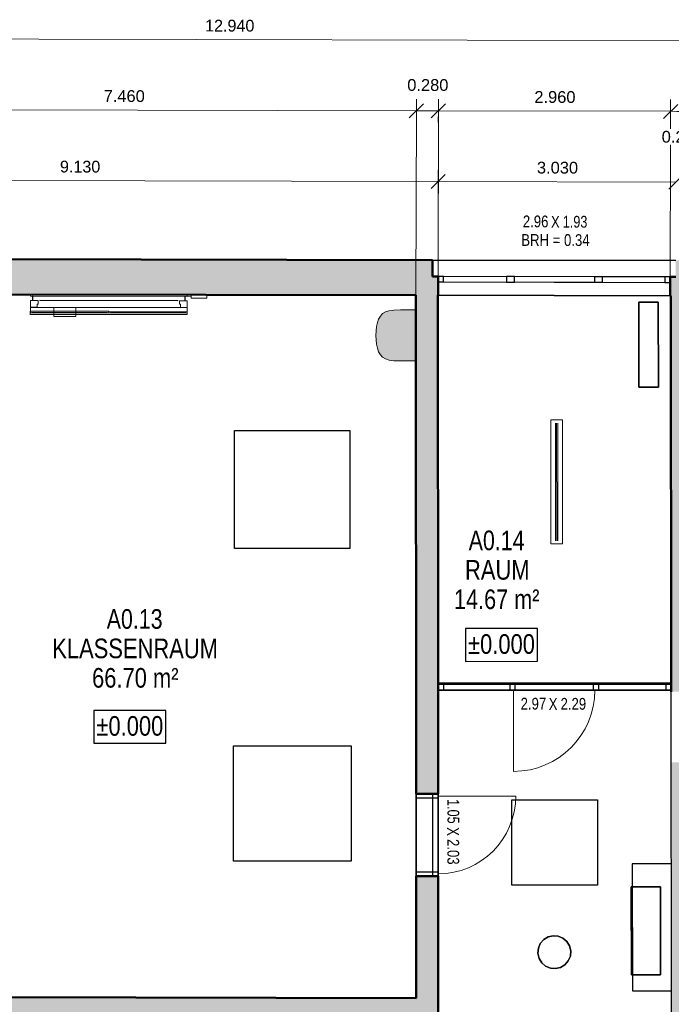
# Model space of a CAD drawing. Header units: metres. Extents: x 0 to 0.84, y 0 to 0.594.
# Tile 11 of 29: x 0.121 to 0.205, y 0.311 to 0.437. Entities that reach past the tile are written whole.
import ezdxf

# ---------------------------------------------------------------- set-up
doc = ezdxf.new("R2010")
doc.units = ezdxf.units.M
doc.linetypes.add('Cerchovana 2 tecky 4x', pattern=[1.25, 0.5, -0.15, 0.15, -0.15, 0.15, -0.15])
doc.linetypes.add('Teckovana 0.5x', pattern=[0.04, 0, -0.04])
for name, color, linetype, lineweight in [('Beschriften', 7, 'Continuous', 25), ('Bodenfläche', 7, 'Continuous', 25), ('Deckenfläche', 7, 'Continuous', 25), ('Elektro', 6, 'Continuous', 25), ('Fenster', 7, 'Continuous', 25), ('Fensterbank', 5, 'Continuous', 25), ('Heizung', 6, 'Continuous', 25), ('Maßlinie 1_100', 7, 'Continuous', 25), ('Möblierung', 7, 'Continuous', 25), ('Raum', 7, 'Continuous', 25), ('Sanitär', 5, 'Continuous', 25), ('Seitenfläche', 7, 'Continuous', 25), ('Text 1_100', 7, 'Continuous', 25), ('Wand', 7, 'Continuous', 50), ('Wand Mauerwerk tragend', 7, 'Continuous', 70)]:
    doc.layers.add(name, color=color, linetype=linetype, lineweight=lineweight)
doc.styles.add('ARIAL', font='ARIAL.TTF')

msp = doc.modelspace()

# ---------------------------------------------------------------- hatches: boundary and pattern name
at = {"layer": 'Sanitär', "linetype": 'Continuous', "lineweight": 13, "true_color": 0xe3e3e3, "transparency": 33554687}
msp.add_hatch(color=254, dxfattribs=at).paths.add_polyline_path([(0.16773, 0.39371), (0.1681, 0.39349), (0.16855, 0.39334), (0.16915, 0.39327), (0.17, 0.39325), (0.17198, 0.39324), (0.17198, 0.39974), (0.17, 0.39974), (0.16914, 0.39972), (0.16854, 0.39964), (0.1681, 0.3995), (0.16773, 0.39927), (0.16744, 0.39896), (0.16722, 0.39858), (0.16706, 0.39812), (0.16696, 0.39761), (0.1669, 0.39706), (0.16688, 0.39649), (0.1669, 0.39593), (0.16696, 0.39538), (0.16706, 0.39487), (0.16722, 0.39441), (0.16744, 0.39402)])
at = {"layer": 'Wand', "linetype": 'Continuous', "lineweight": 18, "true_color": 0xa0a0a0, "transparency": 33554687}
h = msp.add_hatch(color=253, dxfattribs=at)
h.paths.add_polyline_path([(0.09739, 0.40174), (0.17409, 0.4016), (0.17409, 0.4061), (0.0974, 0.40624)])
h.paths.add_polyline_path([(0.20728, 0.40604), (0.20509, 0.40604), (0.20509, 0.40154), (0.20728, 0.40154)])
for points in [[(0.17479, 0.4016), (0.17479, 0.4033), (0.17479, 0.404), (0.17409, 0.404), (0.17409, 0.4033), (0.17409, 0.4016), (0.17478, 0.4016)], [(0.20509, 0.40154), (0.20509, 0.40324), (0.20509, 0.40394), (0.20439, 0.40395), (0.20439, 0.40325), (0.20439, 0.40155), (0.20448, 0.40155)], [(0.17483, 0.35221), (0.17479, 0.35221), (0.17479, 0.35131), (0.17483, 0.35131)], [(0.09732, 0.30833), (0.17201, 0.30815), (0.17201, 0.31205), (0.09732, 0.31223)]]:
    msp.add_hatch(color=253, dxfattribs=at).paths.add_polyline_path(points)
h = msp.add_hatch(color=253, dxfattribs=at)
h.paths.add_polyline_path([(0.17198, 0.4016), (0.172, 0.3381), (0.1748, 0.3381), (0.17478, 0.4016)])
h.paths.add_polyline_path([(0.17481, 0.30814), (0.1748, 0.3276), (0.172, 0.3276), (0.17201, 0.30815)])
h = msp.add_hatch(color=253, dxfattribs=at)
h.paths.add_polyline_path([(0.20448, 0.40155), (0.20453, 0.35111), (0.20733, 0.35111), (0.20728, 0.40154)])
h.paths.add_polyline_path([(0.20465, 0.21931), (0.20466, 0.20988), (0.20746, 0.20988), (0.20745, 0.21931)])
h.paths.add_polyline_path([(0.20742, 0.25631), (0.20741, 0.26859), (0.20461, 0.26859), (0.20462, 0.25631)])
h.paths.add_polyline_path([(0.20737, 0.3082), (0.20734, 0.34211), (0.20454, 0.34211), (0.20457, 0.3082)])
h.paths.add_polyline_path([(0.20458, 0.2992), (0.2046, 0.27959), (0.2074, 0.27959), (0.20738, 0.2992)])

# ---------------------------------------------------------------- linework, layer by layer
at = {"layer": 'Bodenfläche', "color": 7, "linetype": 'Continuous', "lineweight": 25, "transparency": 33554687}
for p, q in [((0.20455, 0.32919), (0.19955, 0.32919)), ((0.19955, 0.32919), (0.19956, 0.31299)), ((0.19956, 0.31299), (0.20456, 0.31299))]:
    msp.add_line(p, q, dxfattribs=at)
at = {"layer": 'Deckenfläche', "color": 7, "linetype": 'Cerchovana 2 tecky 4x', "lineweight": 25, "transparency": 33554687}
for p, q in [((0.17198, 0.4016), (0.10018, 0.40174)), ((0.17201, 0.31205), (0.17198, 0.4016)), ((0.14885, 0.38437), (0.16355, 0.38437)), ((0.14885, 0.36937), (0.14885, 0.38437)), ((0.16355, 0.38437), (0.16355, 0.36937)), ((0.16355, 0.36937), (0.14885, 0.36937)), ((0.20453, 0.35131), (0.17479, 0.35131)), ((0.17479, 0.35131), (0.17481, 0.30815)), ((0.20465, 0.21931), (0.20453, 0.35131)), ((0.14873, 0.34421), (0.16373, 0.34422)), ((0.14874, 0.32951), (0.14873, 0.34421)), ((0.16373, 0.34422), (0.16374, 0.32952)), ((0.18421, 0.33735), (0.19511, 0.33735)), ((0.18421, 0.32645), (0.18421, 0.33735)), ((0.19511, 0.33735), (0.19511, 0.32645)), ((0.16374, 0.32952), (0.14874, 0.32951)), ((0.19511, 0.32645), (0.18421, 0.32645)), ((0.10015, 0.31223), (0.17201, 0.31205))]:
    msp.add_line(p, q, dxfattribs=at)
at = {"layer": 'Elektro', "color": 7, "linetype": 'Continuous', "lineweight": 13, "transparency": 33554687}
for p, q in [((0.19065, 0.38573), (0.18915, 0.38573)), ((0.18915, 0.38573), (0.18917, 0.36993)), ((0.19065, 0.38573), (0.18915, 0.38573)), ((0.18915, 0.38573), (0.18917, 0.36993)), ((0.18915, 0.38573), (0.18915, 0.38573)), ((0.18977, 0.37033), (0.18975, 0.38533)), ((0.18977, 0.37033), (0.18975, 0.38533)), ((0.1899, 0.38533), (0.1899, 0.38533)), ((0.19007, 0.37033), (0.19005, 0.38533)), ((0.19067, 0.36993), (0.19065, 0.38573)), ((0.19067, 0.36993), (0.19065, 0.38573)), ((0.19065, 0.38573), (0.19065, 0.38573)), ((0.18992, 0.37033), (0.18992, 0.37033)), ((0.18917, 0.36993), (0.19067, 0.36993)), ((0.18917, 0.36993), (0.19067, 0.36993)), ((0.18917, 0.36993), (0.18917, 0.36993)), ((0.19067, 0.36993), (0.19067, 0.36993))]:
    msp.add_line(p, q, dxfattribs=at)
at = {"layer": 'Elektro', "color": 7, "linetype": 'Teckovana 0.5x', "lineweight": 13, "transparency": 33554687}
for p, q in [((0.18992, 0.37033), (0.1899, 0.38533)), ((0.18992, 0.37033), (0.1899, 0.38533)), ((0.19007, 0.37033), (0.19005, 0.38533))]:
    msp.add_line(p, q, dxfattribs=at)
at = {"layer": 'Elektro', "color": 7, "linetype": 'Continuous', "lineweight": 25, "transparency": 33554687}
for p, q in [((0.18826, 0.31953), (0.18882, 0.31987)), ((0.18882, 0.31987), (0.18826, 0.31953)), ((0.18882, 0.31987), (0.18946, 0.32002)), ((0.18946, 0.32002), (0.18882, 0.31987)), ((0.18882, 0.31987), (0.18882, 0.31987)), ((0.18946, 0.32002), (0.18946, 0.32002)), ((0.18946, 0.32002), (0.19012, 0.31997)), ((0.19012, 0.31997), (0.18946, 0.32002)), ((0.19012, 0.31997), (0.19012, 0.31997)), ((0.19012, 0.31997), (0.19072, 0.31971)), ((0.19072, 0.31971), (0.19012, 0.31997)), ((0.18758, 0.31843), (0.18783, 0.31904)), ((0.18783, 0.31904), (0.18758, 0.31843)), ((0.18783, 0.31904), (0.18826, 0.31953)), ((0.18826, 0.31953), (0.18783, 0.31904)), ((0.18783, 0.31904), (0.18783, 0.31904)), ((0.18826, 0.31953), (0.18826, 0.31953)), ((0.19072, 0.31971), (0.19072, 0.31971)), ((0.19072, 0.31971), (0.19122, 0.31928)), ((0.19122, 0.31928), (0.19072, 0.31971)), ((0.19122, 0.31928), (0.19122, 0.31928)), ((0.19122, 0.31928), (0.19156, 0.31872)), ((0.19156, 0.31872), (0.19122, 0.31928)), ((0.19156, 0.31872), (0.19156, 0.31872)), ((0.19156, 0.31872), (0.19171, 0.31808)), ((0.19171, 0.31808), (0.19156, 0.31872)), ((0.18752, 0.31778), (0.18758, 0.31843)), ((0.18758, 0.31843), (0.18752, 0.31778)), ((0.18767, 0.31714), (0.18752, 0.31778)), ((0.18752, 0.31778), (0.18752, 0.31778)), ((0.18752, 0.31778), (0.18767, 0.31714)), ((0.18758, 0.31843), (0.18758, 0.31843)), ((0.19166, 0.31742), (0.1914, 0.31682)), ((0.1914, 0.31682), (0.19166, 0.31742)), ((0.19171, 0.31808), (0.19166, 0.31742)), ((0.19166, 0.31742), (0.19171, 0.31808)), ((0.19166, 0.31742), (0.19166, 0.31742)), ((0.19171, 0.31808), (0.19171, 0.31808)), ((0.18801, 0.31657), (0.18767, 0.31714)), ((0.18767, 0.31714), (0.18767, 0.31714)), ((0.18767, 0.31714), (0.18801, 0.31657)), ((0.18851, 0.31614), (0.18801, 0.31657)), ((0.18801, 0.31657), (0.18801, 0.31657)), ((0.18801, 0.31657), (0.18851, 0.31614)), ((0.18911, 0.31589), (0.18851, 0.31614)), ((0.18851, 0.31614), (0.18851, 0.31614)), ((0.18851, 0.31614), (0.18911, 0.31589)), ((0.19097, 0.31632), (0.19041, 0.31598)), ((0.19041, 0.31598), (0.19097, 0.31632)), ((0.1914, 0.31682), (0.19097, 0.31632)), ((0.19097, 0.31632), (0.1914, 0.31682)), ((0.19097, 0.31632), (0.19097, 0.31632)), ((0.1914, 0.31682), (0.1914, 0.31682)), ((0.18977, 0.31583), (0.18911, 0.31589)), ((0.18911, 0.31589), (0.18911, 0.31589)), ((0.18911, 0.31589), (0.18977, 0.31583)), ((0.19041, 0.31598), (0.18977, 0.31583)), ((0.18977, 0.31583), (0.19041, 0.31598)), ((0.18977, 0.31583), (0.18977, 0.31583)), ((0.19041, 0.31598), (0.19041, 0.31598))]:
    msp.add_line(p, q, dxfattribs=at)
at = {"layer": 'Fenster', "color": 7, "linetype": 'Continuous', "lineweight": 25, "transparency": 33554687}
for points in [[(0.17549, 0.404), (0.17479, 0.404), (0.17479, 0.4033), (0.17549, 0.4033), (0.17549, 0.404)], [(0.18453, 0.40398), (0.18353, 0.40398), (0.18353, 0.40328), (0.18453, 0.40328), (0.18453, 0.40398)], [(0.19575, 0.40396), (0.19475, 0.40396), (0.19475, 0.40326), (0.19575, 0.40326), (0.19575, 0.40396)], [(0.20439, 0.40395), (0.20369, 0.40395), (0.20369, 0.40325), (0.20439, 0.40325), (0.20439, 0.40395)]]:
    msp.add_lwpolyline(points, dxfattribs=at)
at = {"layer": 'Fenster', "color": 7, "linetype": 'Continuous', "lineweight": 18, "transparency": 33554687}
for points in [[(0.17549, 0.4033), (0.18353, 0.40328), (0.18353, 0.40398), (0.17549, 0.404), (0.17549, 0.4033)], [(0.18453, 0.40398), (0.18453, 0.40328), (0.19475, 0.40326), (0.19475, 0.40396), (0.18453, 0.40398)], [(0.19575, 0.40396), (0.19575, 0.40326), (0.20369, 0.40325), (0.20369, 0.40395), (0.19575, 0.40396)]]:
    msp.add_lwpolyline(points, dxfattribs=at)
at = {"layer": 'Fensterbank', "color": 7, "linetype": 'Continuous', "lineweight": 18, "transparency": 33554687}
msp.add_line((0.17479, 0.4016), (0.20439, 0.40155), dxfattribs=at)
at = {"layer": 'Heizung', "color": 7, "linetype": 'Continuous', "lineweight": 25, "transparency": 33554687}
for p, q in [((0.20038, 0.38991), (0.20037, 0.40071)), ((0.20037, 0.40071), (0.20037, 0.40071)), ((0.20037, 0.40071), (0.20038, 0.38991)), ((0.20037, 0.40071), (0.20287, 0.40071)), ((0.20287, 0.40071), (0.20037, 0.40071)), ((0.20287, 0.40071), (0.20287, 0.40071)), ((0.20287, 0.40071), (0.20288, 0.38991)), ((0.20288, 0.38991), (0.20287, 0.40071)), ((0.20288, 0.38991), (0.20038, 0.38991)), ((0.20038, 0.38991), (0.20038, 0.38991)), ((0.20038, 0.38991), (0.20288, 0.38991)), ((0.20288, 0.38991), (0.20288, 0.38991)), ((0.19944, 0.31504), (0.19943, 0.32624)), ((0.19943, 0.32624), (0.19943, 0.32624)), ((0.19943, 0.32624), (0.19944, 0.31504)), ((0.19943, 0.32624), (0.20313, 0.32624)), ((0.20313, 0.32624), (0.19943, 0.32624)), ((0.20313, 0.32624), (0.20313, 0.32624)), ((0.20313, 0.32624), (0.20314, 0.31504)), ((0.20314, 0.31504), (0.20313, 0.32624)), ((0.20314, 0.31504), (0.19944, 0.31504)), ((0.19944, 0.31504), (0.19944, 0.31504)), ((0.19944, 0.31504), (0.20314, 0.31504)), ((0.20314, 0.31504), (0.20314, 0.31504))]:
    msp.add_line(p, q, dxfattribs=at)
at = {"layer": 'Maßlinie 1_100', "color": 7, "linetype": 'Continuous', "lineweight": 13, "transparency": 33554687}
for p, q in [((0.17203, 0.42511), (0.17203, 0.42661)), ((0.17484, 0.4251), (0.17484, 0.4266)), ((0.20444, 0.42504), (0.20444, 0.42654)), ((0.17203, 0.42511), (0.09744, 0.42527)), ((0.17293, 0.426), (0.17113, 0.42421)), ((0.17574, 0.426), (0.17393, 0.4242)), ((0.20534, 0.42593), (0.20353, 0.42414)), ((0.17203, 0.42511), (0.17203, 0.42361)), ((0.17484, 0.4251), (0.17203, 0.42511)), ((0.17484, 0.4251), (0.17483, 0.4236)), ((0.20444, 0.42504), (0.17484, 0.4251)), ((0.20444, 0.42504), (0.20443, 0.42354)), ((0.17572, 0.417), (0.17392, 0.4152)), ((0.17482, 0.4161), (0.17482, 0.4176)), ((0.20602, 0.41693), (0.20421, 0.41514)), ((0.17482, 0.4161), (0.08351, 0.4163)), ((0.17482, 0.4161), (0.17481, 0.4146)), ((0.20512, 0.41603), (0.17482, 0.4161))]:
    msp.add_line(p, q, dxfattribs=at)
at = {"layer": 'Maßlinie 1_100', "color": 7, "linetype": 'Teckovana 0.5x', "lineweight": 13, "transparency": 33554687}
for p, q in [((0.17203, 0.42511), (0.17198, 0.4016)), ((0.17484, 0.4251), (0.17479, 0.404)), ((0.20443, 0.42078), (0.20439, 0.40395)), ((0.17482, 0.4161), (0.17479, 0.404))]:
    msp.add_line(p, q, dxfattribs=at)
at = {"layer": 'Maßlinie 1_100', "color": 7, "linetype": 'Continuous', "lineweight": 13, "transparency": 33554687}
for points in [[(0.21295, 0.43402), (0.14404, 0.43417), (0.14404, 0.43417), (0.08355, 0.4343)], [(0.20733, 0.42503), (0.20564, 0.42503), (0.20564, 0.42503), (0.20523, 0.42503), (0.20523, 0.42503), (0.20444, 0.42504)]]:
    msp.add_lwpolyline(points, dxfattribs=at)
at = {"layer": 'Maßlinie 1_100', "color": 7, "linetype": 'Teckovana 0.5x', "lineweight": 13, "transparency": 33554687}
msp.add_lwpolyline([(0.20444, 0.42504), (0.20443, 0.42285), (0.20443, 0.42285), (0.20443, 0.42279)], dxfattribs=at)
at = {"layer": 'Möblierung', "color": 7, "linetype": 'Continuous', "lineweight": 13, "transparency": 33554687}
for p, q in [((0.12283, 0.40149), (0.12283, 0.40169)), ((0.12283, 0.40169), (0.14283, 0.40166)), ((0.14283, 0.40166), (0.12283, 0.40169)), ((0.12283, 0.40169), (0.12283, 0.40149)), ((0.12283, 0.40169), (0.12283, 0.40169)), ((0.12283, 0.40169), (0.12283, 0.40169)), ((0.12283, 0.40169), (0.14333, 0.40166)), ((0.14333, 0.40166), (0.12283, 0.40169)), ((0.12283, 0.40169), (0.12283, 0.40149)), ((0.12283, 0.40149), (0.12283, 0.40169)), ((0.14283, 0.40146), (0.12283, 0.40149)), ((0.12283, 0.40149), (0.14283, 0.40146)), ((0.12283, 0.40149), (0.12283, 0.40149)), ((0.12283, 0.40149), (0.12283, 0.40149)), ((0.12283, 0.40149), (0.14333, 0.40146)), ((0.14333, 0.40146), (0.12283, 0.40149)), ((0.12308, 0.40094), (0.12308, 0.40149)), ((0.12308, 0.40149), (0.12313, 0.40149)), ((0.12313, 0.40149), (0.12308, 0.40149)), ((0.12308, 0.40149), (0.12308, 0.40094)), ((0.12308, 0.40149), (0.12308, 0.40149)), ((0.12308, 0.40094), (0.12308, 0.40149)), ((0.12308, 0.40149), (0.12313, 0.40149)), ((0.12313, 0.40149), (0.12308, 0.40149)), ((0.12308, 0.40149), (0.12308, 0.40094)), ((0.12308, 0.40149), (0.12308, 0.40149)), ((0.12313, 0.40149), (0.12313, 0.40094)), ((0.12313, 0.40094), (0.12313, 0.40149)), ((0.12313, 0.40149), (0.12313, 0.40149)), ((0.12313, 0.40149), (0.12313, 0.40094)), ((0.12313, 0.40094), (0.12313, 0.40149)), ((0.12313, 0.40149), (0.12313, 0.40149)), ((0.14253, 0.40091), (0.14253, 0.40146)), ((0.14253, 0.40146), (0.14258, 0.40146)), ((0.14258, 0.40146), (0.14253, 0.40146)), ((0.14253, 0.40146), (0.14253, 0.40091)), ((0.14253, 0.40146), (0.14253, 0.40146)), ((0.14253, 0.40091), (0.14253, 0.40146)), ((0.14253, 0.40146), (0.14258, 0.40146)), ((0.14258, 0.40146), (0.14253, 0.40146)), ((0.14253, 0.40146), (0.14253, 0.40091)), ((0.14253, 0.40146), (0.14253, 0.40146)), ((0.14258, 0.40146), (0.14258, 0.40091)), ((0.14258, 0.40091), (0.14258, 0.40146)), ((0.14258, 0.40146), (0.14258, 0.40146)), ((0.14258, 0.40146), (0.14258, 0.40091)), ((0.14258, 0.40091), (0.14258, 0.40146)), ((0.14258, 0.40146), (0.14258, 0.40146)), ((0.14283, 0.40166), (0.14283, 0.40146)), ((0.14283, 0.40146), (0.14283, 0.40166)), ((0.14283, 0.40166), (0.14283, 0.40166)), ((0.14283, 0.40146), (0.14283, 0.40146)), ((0.14333, 0.40166), (0.14333, 0.40166)), ((0.14333, 0.40166), (0.14533, 0.40165)), ((0.14533, 0.40165), (0.14333, 0.40166)), ((0.14333, 0.40166), (0.14333, 0.40126)), ((0.14333, 0.40126), (0.14333, 0.40166)), ((0.14333, 0.40166), (0.14333, 0.40166)), ((0.14333, 0.40146), (0.14333, 0.40166)), ((0.14333, 0.40166), (0.14333, 0.40146)), ((0.14333, 0.40146), (0.14333, 0.40146)), ((0.14533, 0.40165), (0.14533, 0.40165)), ((0.14533, 0.40125), (0.14533, 0.40165)), ((0.14533, 0.40165), (0.14533, 0.40125)), ((0.12283, 0.40009), (0.12283, 0.40094)), ((0.12283, 0.40094), (0.12383, 0.40094)), ((0.12283, 0.40094), (0.12283, 0.40009)), ((0.12383, 0.40094), (0.12283, 0.40094)), ((0.12283, 0.40094), (0.12283, 0.40094)), ((0.12313, 0.40094), (0.12308, 0.40094)), ((0.12308, 0.40094), (0.12313, 0.40094)), ((0.12308, 0.40094), (0.12308, 0.40094)), ((0.12313, 0.40094), (0.12308, 0.40094)), ((0.12308, 0.40094), (0.12313, 0.40094)), ((0.12308, 0.40094), (0.12308, 0.40094)), ((0.12313, 0.40094), (0.12313, 0.40094)), ((0.12313, 0.40094), (0.12313, 0.40094)), ((0.12368, 0.40049), (0.12368, 0.40009)), ((0.12383, 0.40049), (0.12368, 0.40049)), ((0.12368, 0.40009), (0.12368, 0.40049)), ((0.12368, 0.40049), (0.12383, 0.40049)), ((0.12368, 0.40049), (0.12368, 0.40049)), ((0.12383, 0.40094), (0.12383, 0.40049)), ((0.12383, 0.40049), (0.12383, 0.40094)), ((0.12383, 0.40094), (0.12383, 0.40094)), ((0.12383, 0.40049), (0.12383, 0.40049)), ((0.12403, 0.40094), (0.12403, 0.40099)), ((0.12403, 0.40099), (0.14163, 0.40096)), ((0.14163, 0.40096), (0.12403, 0.40099)), ((0.12403, 0.40099), (0.12403, 0.40094)), ((0.12403, 0.40099), (0.12403, 0.40099)), ((0.14163, 0.40091), (0.12403, 0.40094)), ((0.12403, 0.40094), (0.14163, 0.40091)), ((0.12403, 0.40094), (0.12403, 0.40094)), ((0.14163, 0.40096), (0.14163, 0.40091)), ((0.14163, 0.40091), (0.14163, 0.40096)), ((0.14163, 0.40096), (0.14163, 0.40096)), ((0.14163, 0.40091), (0.14163, 0.40091)), ((0.14183, 0.40046), (0.14183, 0.40091)), ((0.14183, 0.40091), (0.14283, 0.40091)), ((0.14283, 0.40091), (0.14183, 0.40091)), ((0.14183, 0.40091), (0.14183, 0.40046)), ((0.14183, 0.40091), (0.14183, 0.40091)), ((0.14198, 0.40046), (0.14183, 0.40046)), ((0.14183, 0.40046), (0.14198, 0.40046)), ((0.14183, 0.40046), (0.14183, 0.40046)), ((0.14198, 0.40006), (0.14198, 0.40046)), ((0.14198, 0.40046), (0.14198, 0.40006)), ((0.14198, 0.40046), (0.14198, 0.40046)), ((0.14258, 0.40091), (0.14253, 0.40091)), ((0.14253, 0.40091), (0.14258, 0.40091)), ((0.14253, 0.40091), (0.14253, 0.40091)), ((0.14258, 0.40091), (0.14253, 0.40091)), ((0.14253, 0.40091), (0.14258, 0.40091)), ((0.14253, 0.40091), (0.14253, 0.40091)), ((0.14258, 0.40091), (0.14258, 0.40091)), ((0.14258, 0.40091), (0.14258, 0.40091)), ((0.14283, 0.40091), (0.14283, 0.40006)), ((0.14283, 0.40006), (0.14283, 0.40091)), ((0.14283, 0.40091), (0.14283, 0.40091)), ((0.14333, 0.40126), (0.14333, 0.40126)), ((0.14333, 0.40126), (0.14533, 0.40125)), ((0.14533, 0.40125), (0.14333, 0.40126)), ((0.14533, 0.40125), (0.14533, 0.40125)), ((0.12282, 0.39917), (0.12283, 0.40007)), ((0.12282, 0.39917), (0.12283, 0.40005)), ((0.14282, 0.39914), (0.12282, 0.39917)), ((0.12282, 0.39917), (0.12282, 0.39917)), ((0.14282, 0.39914), (0.12282, 0.39917)), ((0.12368, 0.40009), (0.12283, 0.40009)), ((0.12283, 0.40009), (0.12368, 0.40009)), ((0.12283, 0.40009), (0.12283, 0.40009)), ((0.14283, 0.40004), (0.12283, 0.40007)), ((0.12283, 0.40007), (0.12283, 0.40007)), ((0.12283, 0.40007), (0.14283, 0.40004)), ((0.12283, 0.39959), (0.12283, 0.40007)), ((0.12283, 0.40007), (0.12283, 0.39959)), ((0.14283, 0.40004), (0.12283, 0.40007)), ((0.12283, 0.40007), (0.12283, 0.40005)), ((0.12283, 0.40007), (0.14283, 0.40004)), ((0.12283, 0.40007), (0.12283, 0.40007)), ((0.12283, 0.40005), (0.14283, 0.40001)), ((0.12283, 0.40005), (0.12283, 0.40005)), ((0.14283, 0.40001), (0.12283, 0.40005)), ((0.14283, 0.39956), (0.12283, 0.39959)), ((0.12283, 0.39959), (0.14283, 0.39956)), ((0.12283, 0.39959), (0.12283, 0.39959)), ((0.13283, 0.39957), (0.12283, 0.39958)), ((0.12283, 0.39958), (0.12283, 0.39958)), ((0.12283, 0.39958), (0.13283, 0.39957)), ((0.12283, 0.39958), (0.12283, 0.39938)), ((0.12283, 0.39938), (0.12283, 0.39958)), ((0.12283, 0.39938), (0.12283, 0.39938)), ((0.12283, 0.39938), (0.13283, 0.39937)), ((0.13283, 0.39937), (0.12283, 0.39938)), ((0.13263, 0.39942), (0.12303, 0.39943)), ((0.12303, 0.39943), (0.12303, 0.39943)), ((0.12303, 0.39943), (0.13263, 0.39942)), ((0.12303, 0.39938), (0.12303, 0.39943)), ((0.12303, 0.39943), (0.12303, 0.39938)), ((0.12303, 0.39938), (0.12303, 0.39943)), ((0.12303, 0.39943), (0.13263, 0.39942)), ((0.13263, 0.39942), (0.12303, 0.39943)), ((0.12303, 0.39943), (0.12303, 0.39938)), ((0.12303, 0.39943), (0.12303, 0.39943)), ((0.12303, 0.39938), (0.13262, 0.39937)), ((0.13262, 0.39937), (0.12303, 0.39938)), ((0.12303, 0.39938), (0.12303, 0.39938)), ((0.13262, 0.39937), (0.12303, 0.39938)), ((0.12303, 0.39938), (0.13262, 0.39937)), ((0.12303, 0.39938), (0.12303, 0.39938)), ((0.12368, 0.40009), (0.12368, 0.40009)), ((0.12582, 0.39892), (0.12583, 0.40007)), ((0.12582, 0.39892), (0.12583, 0.40004)), ((0.12862, 0.39891), (0.12582, 0.39892)), ((0.12582, 0.39892), (0.12582, 0.39892)), ((0.12862, 0.39891), (0.12582, 0.39892)), ((0.12863, 0.40006), (0.12583, 0.40007)), ((0.12583, 0.40007), (0.12583, 0.40004)), ((0.12583, 0.40007), (0.12863, 0.40006)), ((0.12583, 0.40007), (0.12583, 0.40007)), ((0.12583, 0.40004), (0.12863, 0.40004)), ((0.12583, 0.40004), (0.12583, 0.40004)), ((0.12863, 0.40004), (0.12583, 0.40004)), ((0.12863, 0.40006), (0.12862, 0.39891)), ((0.12863, 0.40004), (0.12862, 0.39891)), ((0.12862, 0.39891), (0.12862, 0.39891)), ((0.12863, 0.40004), (0.12863, 0.40006)), ((0.12863, 0.40006), (0.12863, 0.40006)), ((0.12863, 0.40004), (0.12863, 0.40004)), ((0.13263, 0.39942), (0.13262, 0.39937)), ((0.13263, 0.39942), (0.13262, 0.39937)), ((0.13263, 0.39942), (0.13262, 0.39937)), ((0.13262, 0.39937), (0.13263, 0.39942)), ((0.13262, 0.39937), (0.13262, 0.39937)), ((0.13262, 0.39937), (0.13262, 0.39937)), ((0.13263, 0.39942), (0.13263, 0.39942)), ((0.13263, 0.39942), (0.13263, 0.39942)), ((0.13283, 0.39957), (0.13283, 0.39957)), ((0.13283, 0.39937), (0.13283, 0.39957)), ((0.13283, 0.39957), (0.13283, 0.39937)), ((0.14283, 0.39955), (0.13283, 0.39957)), ((0.13283, 0.39957), (0.13283, 0.39957)), ((0.13283, 0.39957), (0.14283, 0.39955)), ((0.13283, 0.39957), (0.13283, 0.39937)), ((0.13283, 0.39937), (0.13283, 0.39957)), ((0.13283, 0.39937), (0.13283, 0.39937)), ((0.13283, 0.39937), (0.13283, 0.39937)), ((0.13283, 0.39937), (0.14283, 0.39935)), ((0.14283, 0.39935), (0.13283, 0.39937)), ((0.13303, 0.39937), (0.13303, 0.39942)), ((0.13303, 0.39942), (0.14263, 0.3994)), ((0.14263, 0.3994), (0.13303, 0.39942)), ((0.13303, 0.39942), (0.13303, 0.39937)), ((0.13303, 0.39942), (0.13303, 0.39942)), ((0.14263, 0.3994), (0.13303, 0.39942)), ((0.13303, 0.39942), (0.13303, 0.39942)), ((0.13303, 0.39942), (0.14263, 0.3994)), ((0.13303, 0.39937), (0.13303, 0.39942)), ((0.13303, 0.39942), (0.13303, 0.39937)), ((0.14263, 0.39935), (0.13303, 0.39937)), ((0.13303, 0.39937), (0.14263, 0.39935)), ((0.13303, 0.39937), (0.13303, 0.39937)), ((0.13303, 0.39937), (0.14263, 0.39935)), ((0.14263, 0.39935), (0.13303, 0.39937)), ((0.13303, 0.39937), (0.13303, 0.39937)), ((0.14283, 0.40006), (0.14198, 0.40006)), ((0.14198, 0.40006), (0.14283, 0.40006)), ((0.14198, 0.40006), (0.14198, 0.40006)), ((0.14263, 0.3994), (0.14263, 0.39935)), ((0.14263, 0.39935), (0.14263, 0.3994)), ((0.14263, 0.3994), (0.14263, 0.3994)), ((0.14263, 0.3994), (0.14263, 0.3994)), ((0.14263, 0.3994), (0.14263, 0.39935)), ((0.14263, 0.3994), (0.14263, 0.39935)), ((0.14263, 0.39935), (0.14263, 0.39935)), ((0.14263, 0.39935), (0.14263, 0.39935)), ((0.14283, 0.40004), (0.14282, 0.39914)), ((0.14283, 0.40001), (0.14282, 0.39914)), ((0.14282, 0.39914), (0.14282, 0.39914)), ((0.14283, 0.40006), (0.14283, 0.40006)), ((0.14283, 0.40004), (0.14283, 0.40004)), ((0.14283, 0.40004), (0.14283, 0.39956)), ((0.14283, 0.40004), (0.14283, 0.39956)), ((0.14283, 0.40001), (0.14283, 0.40004)), ((0.14283, 0.40004), (0.14283, 0.40004)), ((0.14283, 0.40001), (0.14283, 0.40001)), ((0.14283, 0.39956), (0.14283, 0.39956)), ((0.14283, 0.39955), (0.14283, 0.39955)), ((0.14283, 0.39935), (0.14283, 0.39955)), ((0.14283, 0.39955), (0.14283, 0.39935)), ((0.14283, 0.39935), (0.14283, 0.39935))]:
    msp.add_line(p, q, dxfattribs=at)
at = {"layer": 'Raum', "color": 7, "linetype": 'Continuous', "lineweight": 25, "transparency": 33554687}
for p, q in [((0.17198, 0.4016), (0.09739, 0.40174)), ((0.17201, 0.31205), (0.17198, 0.4016)), ((0.20448, 0.40155), (0.17478, 0.4016)), ((0.17478, 0.4016), (0.17479, 0.35221)), ((0.20453, 0.35221), (0.20448, 0.40155)), ((0.17479, 0.35221), (0.20453, 0.35221)), ((0.20453, 0.35131), (0.17479, 0.35131)), ((0.17479, 0.35131), (0.17481, 0.30815)), ((0.20469, 0.17754), (0.20453, 0.35131)), ((0.09732, 0.31223), (0.17201, 0.31205))]:
    msp.add_line(p, q, dxfattribs=at)
at = {"layer": 'Sanitär', "color": 7, "linetype": 'Continuous', "lineweight": 13, "transparency": 33554687}
for p, q in [((0.16744, 0.39896), (0.16722, 0.39858)), ((0.16773, 0.39927), (0.16744, 0.39896)), ((0.1681, 0.3995), (0.16773, 0.39927)), ((0.16854, 0.39964), (0.1681, 0.3995)), ((0.16914, 0.39972), (0.16854, 0.39964)), ((0.17, 0.39974), (0.16914, 0.39972)), ((0.17, 0.39974), (0.17198, 0.39974)), ((0.17198, 0.39974), (0.17198, 0.39967)), ((0.17198, 0.39967), (0.17198, 0.39331)), ((0.16696, 0.39761), (0.1669, 0.39706)), ((0.16706, 0.39812), (0.16696, 0.39761)), ((0.16722, 0.39858), (0.16706, 0.39812)), ((0.1669, 0.39706), (0.16688, 0.39649)), ((0.16688, 0.39649), (0.1669, 0.39593)), ((0.1669, 0.39593), (0.16696, 0.39538)), ((0.16696, 0.39538), (0.16706, 0.39487)), ((0.16706, 0.39487), (0.16722, 0.39441)), ((0.16722, 0.39441), (0.16744, 0.39402)), ((0.16744, 0.39402), (0.16773, 0.39371)), ((0.16773, 0.39371), (0.1681, 0.39349)), ((0.1681, 0.39349), (0.16855, 0.39334)), ((0.16855, 0.39334), (0.16915, 0.39327)), ((0.16915, 0.39327), (0.17, 0.39325)), ((0.17, 0.39325), (0.17198, 0.39324)), ((0.17198, 0.39331), (0.17198, 0.39324))]:
    msp.add_line(p, q, dxfattribs=at)
at = {"layer": 'Seitenfläche', "color": 7, "linetype": 'Continuous', "lineweight": 25, "transparency": 33554687}
for p, q in [((0.20509, 0.40604), (0.17409, 0.4061)), ((0.17409, 0.4061), (0.20509, 0.40604)), ((0.17198, 0.3923), (0.17198, 0.4016)), ((0.17198, 0.4016), (0.17198, 0.3923))]:
    msp.add_line(p, q, dxfattribs=at)
at = {"layer": 'Text 1_100', "color": 7, "linetype": 'Continuous', "lineweight": 25, "transparency": 33554687}
for points in [[(0.17829, 0.35497), (0.18748, 0.35498), (0.18747, 0.35915), (0.17828, 0.35914), (0.17829, 0.35497)], [(0.13091, 0.34454), (0.14011, 0.34455), (0.1401, 0.34872), (0.13091, 0.34871), (0.13091, 0.34454)]]:
    msp.add_lwpolyline(points, dxfattribs=at)
at = {"layer": 'Wand', "color": 7, "linetype": 'Continuous', "lineweight": 50, "transparency": 33554687}
for p, q in [((0.17409, 0.4061), (0.0974, 0.40624)), ((0.17409, 0.4061), (0.17409, 0.4044)), ((0.17409, 0.4061), (0.17409, 0.4044)), ((0.17409, 0.4044), (0.17409, 0.404)), ((0.17479, 0.404), (0.17409, 0.404)), ((0.17479, 0.4033), (0.17479, 0.404)), ((0.20509, 0.40394), (0.20439, 0.40395)), ((0.20439, 0.40395), (0.20439, 0.40325)), ((0.17479, 0.4016), (0.17479, 0.4033)), ((0.20439, 0.40325), (0.20439, 0.40155)), ((0.09739, 0.40174), (0.17198, 0.4016)), ((0.17198, 0.4016), (0.172, 0.3381)), ((0.17478, 0.4016), (0.17479, 0.4016)), ((0.17479, 0.35221), (0.17478, 0.4016)), ((0.20439, 0.40155), (0.20448, 0.40155)), ((0.20448, 0.40155), (0.20453, 0.35221)), ((0.17483, 0.35221), (0.17479, 0.35221)), ((0.17479, 0.35131), (0.17483, 0.35131)), ((0.1748, 0.3381), (0.17479, 0.35131)), ((0.17483, 0.35221), (0.17483, 0.35201)), ((0.17483, 0.35201), (0.17483, 0.35131)), ((0.20453, 0.35221), (0.20453, 0.35131)), ((0.20453, 0.35131), (0.20453, 0.35111)), ((0.1741, 0.3381), (0.172, 0.3381)), ((0.1748, 0.3381), (0.1741, 0.3381)), ((0.172, 0.3276), (0.1741, 0.3276)), ((0.172, 0.3276), (0.17201, 0.31205)), ((0.1741, 0.3276), (0.1748, 0.3276)), ((0.17481, 0.30814), (0.1748, 0.3276)), ((0.17201, 0.31205), (0.09732, 0.31223))]:
    msp.add_line(p, q, dxfattribs=at)
at = {"layer": 'Wand', "color": 7, "linetype": 'Teckovana 0.5x', "lineweight": 25, "transparency": 33554687}
for p, q in [((0.20439, 0.40395), (0.17479, 0.404)), ((0.17479, 0.404), (0.17479, 0.4033)), ((0.20439, 0.40325), (0.20439, 0.40395)), ((0.17479, 0.4033), (0.20439, 0.40325)), ((0.20453, 0.35201), (0.17483, 0.35201)), ((0.17483, 0.35201), (0.17483, 0.35131)), ((0.17483, 0.35131), (0.20453, 0.35131)), ((0.20453, 0.35131), (0.20453, 0.35201)), ((0.20453, 0.35201), (0.20453, 0.35201)), ((0.1748, 0.3381), (0.1741, 0.3381)), ((0.1741, 0.3381), (0.1741, 0.3276)), ((0.1748, 0.3276), (0.1748, 0.3381)), ((0.1741, 0.3276), (0.1748, 0.3276))]:
    msp.add_line(p, q, dxfattribs=at)
at = {"layer": 'Wand', "color": 7, "linetype": 'Continuous', "lineweight": 13, "transparency": 33554687}
for p, q in [((0.18443, 0.35131), (0.18443, 0.34096)), ((0.1748, 0.3378), (0.1847, 0.3378))]:
    msp.add_line(p, q, dxfattribs=at)
at = {"layer": 'Wand', "color": 7, "linetype": 'Continuous', "lineweight": 25, "transparency": 33554687}
for points in [[(0.17483, 0.35131), (0.17553, 0.35131), (0.17553, 0.35201), (0.17483, 0.35201), (0.17483, 0.35131)], [(0.18393, 0.35131), (0.18463, 0.35131), (0.18463, 0.35201), (0.18393, 0.35201), (0.18393, 0.35131)], [(0.19458, 0.35131), (0.19528, 0.35131), (0.19528, 0.35201), (0.19458, 0.35201), (0.19458, 0.35131)], [(0.20383, 0.35131), (0.20453, 0.35131), (0.20453, 0.35201), (0.20383, 0.35201), (0.20383, 0.35131)], [(0.1748, 0.3376), (0.1748, 0.3381), (0.172, 0.3381), (0.172, 0.3376), (0.1748, 0.3376)], [(0.1748, 0.3276), (0.1748, 0.3281), (0.172, 0.3281), (0.172, 0.3276), (0.1748, 0.3276)]]:
    msp.add_lwpolyline(points, dxfattribs=at)
at = {"layer": 'Wand', "color": 7, "linetype": 'Continuous', "lineweight": 13, "transparency": 33554687}
for centre, radius, start, end in [((0.18443, 0.35131), 0.01035, 269.9982, 359.9982), ((0.1748, 0.3378), 0.0099, 270.0176, 0.0176)]:
    msp.add_arc(centre, radius, start, end, dxfattribs=at)
at = {"layer": 'Wand Mauerwerk tragend', "color": 7, "linetype": 'Continuous', "lineweight": 25, "transparency": 33554687}
for p, q in [((0.20509, 0.40604), (0.17409, 0.4061)), ((0.17479, 0.4016), (0.20439, 0.40155)), ((0.20453, 0.35221), (0.17483, 0.35221)), ((0.17483, 0.35131), (0.20453, 0.35131)), ((0.172, 0.3381), (0.172, 0.3276)), ((0.1748, 0.3276), (0.1748, 0.3381))]:
    msp.add_line(p, q, dxfattribs=at)

# ---------------------------------------------------------------- texts
at = {"layer": 'Beschriften', "color": 7, "linetype": 'Continuous', "lineweight": 25, "transparency": 33554687, "char_height": 0.0025, "attachment_point": 7, "style": 'ARIAL'}
for s, insert, width, rotation in [('\\W0.78;A0.14', (0.1787, 0.3691), 0.0082765, 359.9836), ('\\W0.80;RAUM', (0.17823, 0.36535), 0.009226, 359.9836), ('\\W0.79;14.67 m²', (0.17683, 0.3616), 0.012007, 359.9836), ('\\W0.78;A0.13', (0.13256, 0.35909), 0.0082765, 359.9731), ('\\W0.80;KLASSENRAUM', (0.12562, 0.35534), 0.0221217, 359.9731), ('\\W0.80;66.70 m²', (0.13069, 0.35159), 0.0120207, 359.9731)]:
    msp.add_mtext(s, dxfattribs=dict(at, insert=insert, width=width, rotation=rotation))
at = {"layer": 'Maßlinie 1_100', "color": 7, "linetype": 'Continuous', "lineweight": 13, "transparency": 33554687, "char_height": 0.0015, "attachment_point": 7, "rotation": 359.876, "style": 'ARIAL'}
for s, insert, width in [('\\W0.98;12.940', (0.1451, 0.43519), 0.0071418), ('\\W1.00;0.280', (0.17087, 0.42763), 0.0059895), ('\\W1.00;7.460', (0.13217, 0.42622), 0.0059895), ('\\W1.00;2.960', (0.18707, 0.4261), 0.0059895), ('\\W1.00;0.290', (0.2033, 0.42103), 0.0059894), ('\\W0.98;9.130', (0.1266, 0.41723), 0.0059733), ('\\W1.00;3.030', (0.1874, 0.4171), 0.0059893)]:
    msp.add_mtext(s, dxfattribs=dict(at, insert=insert, width=width))
at = {"layer": 'Text 1_100', "color": 7, "linetype": 'Continuous', "lineweight": 13, "transparency": 33554687, "char_height": 0.0015, "attachment_point": 7, "style": 'ARIAL'}
for s, insert, width, rotation in [('\\W0.80;2.96', (0.1856, 0.41025), 0.0038588, 359.8059), ('\\W0.79;X', (0.18919, 0.41021), 0.0017098, 359.8059), ('\\W0.77;1.93', (0.19069, 0.41021), 0.0038423, 359.8059), ('\\W0.80;BRH = 0.34', (0.1854, 0.40788), 0.0093111, 359.876), ('\\W0.80;2.97', (0.18532, 0.34881), 0.0038587, 359.9982), ('\\W0.79;X', (0.18891, 0.34879), 0.0017097, 359.9982), ('\\W0.80;2.29', (0.19041, 0.34879), 0.0038588, 359.9982), ('\\W0.77;1.05', (0.17597, 0.33744), 0.0038424, 270.066), ('\\W0.79;X', (0.17595, 0.33384), 0.0017098, 270.066), ('\\W0.80;2.03', (0.17596, 0.33234), 0.0038587, 270.066)]:
    msp.add_mtext(s, dxfattribs=dict(at, insert=insert, width=width, rotation=rotation))
at = {"layer": 'Text 1_100', "color": 7, "linetype": 'Continuous', "lineweight": 25, "transparency": 33554687, "char_height": 0.0025, "width": 0.0095202, "attachment_point": 7, "rotation": 0.0678, "style": 'ARIAL'}
for insert in [(0.17862, 0.35589), (0.13125, 0.34546)]:
    msp.add_mtext('\\W0.80;±0.000', dxfattribs=dict(at, insert=insert))

doc.saveas('drawing.dxf')
